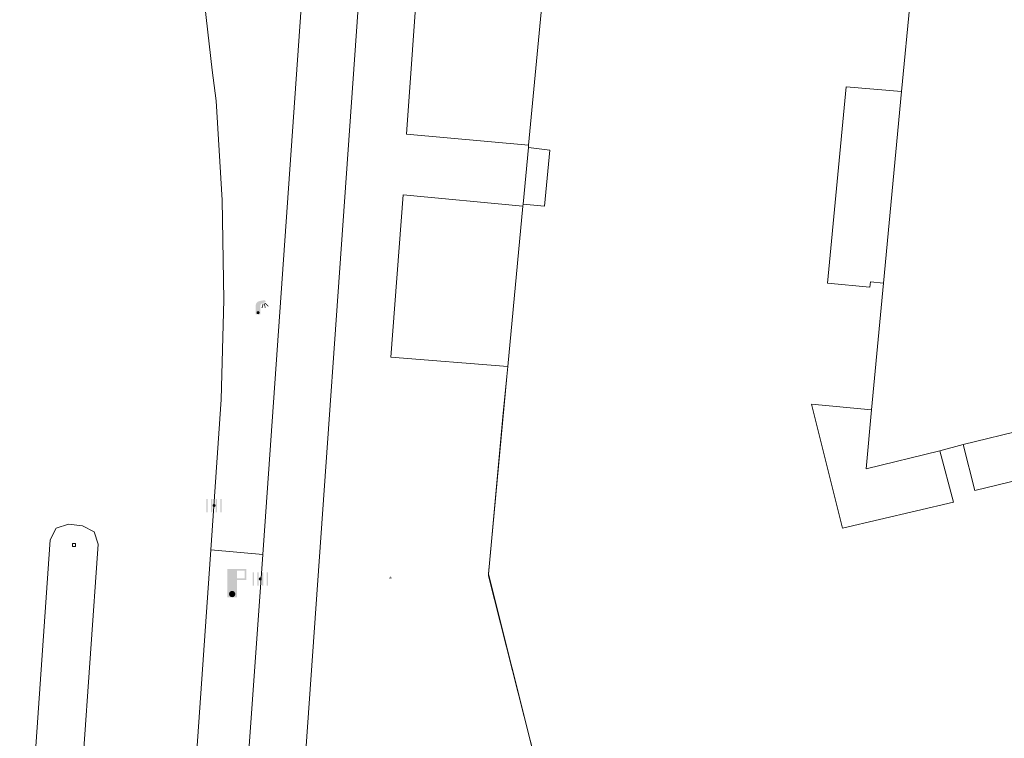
# Model space of a CAD drawing. Header units: metres. Extents: x 197457 to 198138, y 353986 to 354984.
# Tile 129 of 217: x 198028 to 198059, y 354347 to 354370. Entities that reach past the tile are written whole.
import ezdxf

# ---------------------------------------------------------------- set-up
doc = ezdxf.new("R2010")
doc.units = ezdxf.units.M
doc.header["$MEASUREMENT"] = 0
for name, color, linetype, lineweight, true_color in [('gasput', 7, 'Continuous', 0, 0x104b6e), ('haltepaal', 7, 'Continuous', 0, 0x104b6e), ('kolk', 7, 'Continuous', 0, 0x104b6e), ('lichtmast', 7, 'Continuous', 0, 0x104b6e)]:
    doc.layers.add(name, color=color, linetype=linetype, lineweight=lineweight, true_color=true_color)
for name, color, linetype, lineweight in [('Grens beheer openbare ruimte wegbeheer', 253, 'Continuous', 0), ('Grens gebouw op maaiveld onder overbouw', 1, 'Continuous', 13), ('Grens maaiveld', 253, 'Continuous', 0), ('hoofdgebouw', 1, 'Continuous', 0), ('kant verharding', 7, 'Continuous', 0), ('overbouw', 1, 'Continuous', 13), ('verkeerszuil', 7, 'Continuous', 0)]:
    doc.layers.add(name, color=color, linetype=linetype, lineweight=lineweight)

# ---------------------------------------------------------------- blocks, each defined once
blk = doc.blocks.new('kolk')
at = {"layer": 'kolk', "linetype": 'Continuous', "lineweight": 0, "true_color": 0xbd2877}
for points in [[(-0.489, -0.425), (-0.489, 0), (-0.489, 0.425), (-0.404, 0.425), (-0.404, 0), (-0.404, -0.425)], [(-0.191, -0.425), (-0.191, 0), (-0.191, 0.425), (-0.106, 0.425), (-0.106, 0), (-0.106, -0.425)], [(0.106, -0.425), (0.106, 0), (0.106, 0.425), (0.191, 0.425), (0.191, 0), (0.191, -0.425)], [(0.404, -0.425), (0.404, 0), (0.404, 0.425), (0.489, 0.425), (0.489, 0), (0.489, -0.425)]]:
    blk.add_hatch(color=232, dxfattribs=at).paths.add_polyline_path(points)
at = {"layer": 'kolk', "linetype": 'Continuous', "lineweight": 0, "true_color": 0x681648}
blk.add_hatch(color=219, dxfattribs=at).paths.add_polyline_path([(0.1, 0, 1), (-0.1, 0, 1)])
blk = doc.blocks.new('haltepaal')
at = {"layer": 'haltepaal', "linetype": 'Continuous', "lineweight": 0, "true_color": 0xbd2877}
h = blk.add_hatch(color=232, dxfattribs=at)
edge = h.paths.add_edge_path()
edge.add_arc((0, 0), 0.1, 0, 360)
edge.add_line((0, -0.1), (0.15, -0.1))
edge.add_line((0.15, -0.1), (0.15, 0.45))
edge.add_line((0.15, 0.45), (0.45, 0.45))
edge.add_line((0.45, 0.45), (0.45, 0.8))
edge.add_line((0.45, 0.8), (-0.15, 0.8))
edge.add_line((-0.15, 0.8), (-0.15, -0.1))
edge.add_line((-0.15, -0.1), (0, -0.1))
h.paths.add_polyline_path([(0.15, 0.5), (0.15, 0.75), (0.4, 0.75), (0.4, 0.5)], flags=16)
at = {"layer": 'haltepaal', "linetype": 'Continuous', "lineweight": 0, "true_color": 0x681648}
blk.add_hatch(color=219, dxfattribs=at).paths.add_polyline_path([(0.1, 0, 1), (-0.1, 0, 1)])
blk = doc.blocks.new('gasput')
at = {"layer": 'gasput', "linetype": 'Continuous', "lineweight": 0, "true_color": 0xbd2877}
h = blk.add_hatch(color=232, dxfattribs=at)
edge = h.paths.add_edge_path()
edge.add_spline(control_points=[(0.44, 0), (0.44, 0.04), (0.43, 0.09), (0.36, 0.2), (0.28, 0.26), (0.09, 0.32), (-0.02, 0.33), (-0.22, 0.29), (-0.31, 0.24), (-0.42, 0.12), (-0.44, 0.06), (-0.44, -0.06), (-0.42, -0.12), (-0.33, -0.22), (-0.28, -0.26), (-0.1, -0.33), (0.04, -0.33), (0.27, -0.27), (0.37, -0.2), (0.43, -0.08), (0.44, -0.04), (0.44, 0)], knot_values=[0, 0, 0, 0, 0.060484, 0.060484, 0.178041, 0.178041, 0.295599, 0.295599, 0.413157, 0.413157, 0.498623, 0.498623, 0.584089, 0.584089, 0.669555, 0.669555, 0.808438, 0.808438, 0.94732, 0.94732, 1, 1, 1, 1], degree=3, periodic=0)
edge = h.paths.add_edge_path(flags=16)
edge.add_ellipse((0, 0), major_axis=(0.392, 0), ratio=0.689655, start_angle=0, end_angle=360)
blk.add_hatch(color=232, dxfattribs=at).paths.add_polyline_path([(0.18, -0.03), (0.09, -0.03, -0.169861), (0.05, -0.08), (0.05, -0.09), (0.11, -0.09, -1), (-0.07, -0.09), (-0.07, -0.07, -0.182676), (-0.1, 0, -0.182676), (-0.07, 0.07), (-0.07, 0.09, -1), (0.11, 0.09), (0.18, 0.09, 1), (-0.14, 0.09), (-0.14, -0.09, 1), (0.18, -0.09)])
at = {"layer": 'gasput', "linetype": 'Continuous', "lineweight": 0, "true_color": 0x681648}
blk.add_hatch(color=219, dxfattribs=at).paths.add_polyline_path([(-0.1, 0, 1), (0.1, 0, 1)])
blk = doc.blocks.new('lichtmast')
at = {"layer": 'lichtmast', "linetype": 'Continuous', "lineweight": 0, "true_color": 0xbd2877}
for points in [[(0.15, 0.419, -0.344151), (0.301, 0.613), (0.428, 0.645, 0.960861), (0.398, 0.791), (0.101, 0.742, 0.366629), (-0.15, 0.446), (-0.15, -0.1), (0, -0.1, -0.414214), (-0.1, 0, -1), (0.1, 0, -0.414214), (0, -0.1), (0.15, -0.1)], [(0.351, 0.55, 1), (0.303, 0.564), (0.234, 0.323, 1), (0.283, 0.31)], [(0.424, 0.581, 1), (0.376, 0.569), (0.436, 0.326, 1), (0.485, 0.339)], [(0.489, 0.61, 1), (0.453, 0.575), (0.626, 0.396, 1), (0.662, 0.43)]]:
    blk.add_hatch(color=232, dxfattribs=at).paths.add_polyline_path(points)
at = {"layer": 'lichtmast', "linetype": 'Continuous', "lineweight": 0, "true_color": 0x681648}
blk.add_hatch(color=219, dxfattribs=at).paths.add_polyline_path([(-0.1, 0, 1), (0.1, 0, 1)])
blk = doc.blocks.new('DUMMY_2')
at = {"layer": 'verkeerszuil', "color": 7, "lineweight": 0, "flags": 128}
blk.add_lwpolyline([(0.5, -0.5), (-0.5, -0.5), (-0.5, 0.5), (0.5, 0.5), (0.5, -0.5)], close=True, dxfattribs=at)

msp = doc.modelspace()

# ---------------------------------------------------------------- linework, layer by layer
at = {"layer": 'Grens beheer openbare ruimte wegbeheer', "linetype": 'Continuous', "lineweight": 0}
msp.add_line((198042.638, 354353.495), (198042.544, 354352.456), dxfattribs=at)
at = {"layer": 'Grens beheer openbare ruimte wegbeheer', "linetype": 'Continuous', "lineweight": 0, "flags": 128}
for points in [[(198043.127, 354358.757), (198042.998, 354357.474), (198042.638, 354353.495)], [(198042.544, 354352.456), (198042.539, 354352.403), (198044.44, 354344.911)]]:
    msp.add_lwpolyline(points, dxfattribs=at)
at = {"layer": 'Grens gebouw op maaiveld onder overbouw', "linetype": 'Continuous', "lineweight": 13, "flags": 128}
for points in [[(198055.129, 354361.728), (198054.711, 354361.772), (198054.695, 354361.603), (198053.341, 354361.733), (198053.937, 354367.988), (198055.703, 354367.833)], [(198043.81, 354366.052), (198044.493, 354365.969), (198044.328, 354364.182), (198043.643, 354364.246)], [(198054.751, 354357.694), (198052.835, 354357.878), (198053.823, 354353.925), (198057.361, 354354.755), (198056.927, 354356.384)], [(198060.1, 354357.179), (198060.208, 354356.752), (198060.363, 354356.792), (198060.626, 354355.754), (198058.042, 354355.12), (198057.669, 354356.587)]]:
    msp.add_lwpolyline(points, dxfattribs=at)
at = {"layer": 'Grens maaiveld', "linetype": 'Continuous', "lineweight": 0}
msp.add_line((198043.81, 354366.052), (198043.643, 354364.246), dxfattribs=at)
at = {"layer": 'hoofdgebouw', "linetype": 'Continuous', "lineweight": 0}
for p, q in [((198044.593, 354374.351), (198043.817, 354366.125)), ((198055.703, 354367.833), (198056.088, 354371.881)), ((198043.817, 354366.125), (198043.81, 354366.052)), ((198043.637, 354364.186), (198043.157, 354359.074)), ((198043.643, 354364.246), (198043.637, 354364.186)), ((198054.751, 354357.694), (198055.129, 354361.728)), ((198043.157, 354359.074), (198043.127, 354358.757)), ((198057.669, 354356.587), (198056.927, 354356.384))]:
    msp.add_line(p, q, dxfattribs=at)
at = {"layer": 'kant verharding', "linetype": 'Continuous', "lineweight": 0}
for p, q in [((198042.745, 354432.492), (198035.893, 354335.14)), ((198037.012, 354376.79), (198035.343, 354353.088)), ((198032.708, 354339.186), (198033.688, 354353.23)), ((198033.688, 354353.23), (198035.343, 354353.088)), ((198035.343, 354353.088), (198034.353, 354339.042))]:
    msp.add_line(p, q, dxfattribs=at)
at = {"layer": 'kant verharding', "linetype": 'Continuous', "lineweight": 0, "flags": 128}
for points in [[(198043.817, 354366.125), (198039.927, 354366.479), (198040.514, 354374.697), (198044.593, 354374.351)], [(198033.433, 354373.591), (198033.446, 354371.043), (198033.73, 354368.51), (198033.862, 354367.534), (198034.048, 354364.369), (198034.099, 354361.195), (198034.016, 354358.022), (198033.688, 354353.23)], [(198043.157, 354359.074), (198039.422, 354359.371), (198039.82, 354364.54), (198043.637, 354364.186)], [(198027.596, 354339.618), (198028.568, 354353.549), (198028.756, 354353.924), (198029.157, 354354.048), (198029.595, 354354.001), (198029.966, 354353.808), (198030.096, 354353.411), (198029.117, 354339.476)]]:
    msp.add_lwpolyline(points, dxfattribs=at)
at = {"layer": 'overbouw', "linetype": 'Continuous', "lineweight": 13}
for p, q in [((198055.703, 354367.833), (198055.129, 354361.728)), ((198042.638, 354353.495), (198043.127, 354358.757)), ((198060.1, 354357.179), (198057.669, 354356.587)), ((198044.44, 354344.911), (198042.544, 354352.456))]:
    msp.add_line(p, q, dxfattribs=at)
at = {"layer": 'overbouw', "linetype": 'Continuous', "lineweight": 13, "flags": 128}
for points in [[(198056.927, 354356.384), (198054.572, 354355.809), (198054.751, 354357.694)], [(198042.544, 354352.456), (198042.542, 354352.463), (198042.638, 354353.495)]]:
    msp.add_lwpolyline(points, dxfattribs=at)

# ---------------------------------------------------------------- block references
at = {"layer": 'gasput', "linetype": 'Continuous', "lineweight": 0, "xscale": 0.1, "yscale": 0.1, "zscale": 0.1}
msp.add_blockref('gasput', (198039.41, 354352.342), dxfattribs=at)
at = {"layer": 'haltepaal', "linetype": 'Continuous', "lineweight": 0}
msp.add_blockref('haltepaal', (198034.368, 354351.824), dxfattribs=at)
at = {"layer": 'kolk', "linetype": 'Continuous', "lineweight": 0, "xscale": 0.5, "yscale": 0.5}
for p in [(198033.792, 354354.644), (198035.263, 354352.306)]:
    msp.add_blockref('kolk', p, dxfattribs=at)
at = {"layer": 'lichtmast', "linetype": 'Continuous', "lineweight": 0, "xscale": 0.5, "yscale": 0.5}
msp.add_blockref('lichtmast', (198035.192, 354360.789), dxfattribs=at)
at = {"layer": 'verkeerszuil', "lineweight": 0, "xscale": 0.1, "yscale": 0.1, "zscale": 0.1}
msp.add_blockref('DUMMY_2', (198029.327, 354353.385), dxfattribs=at)

doc.saveas('drawing.dxf')
